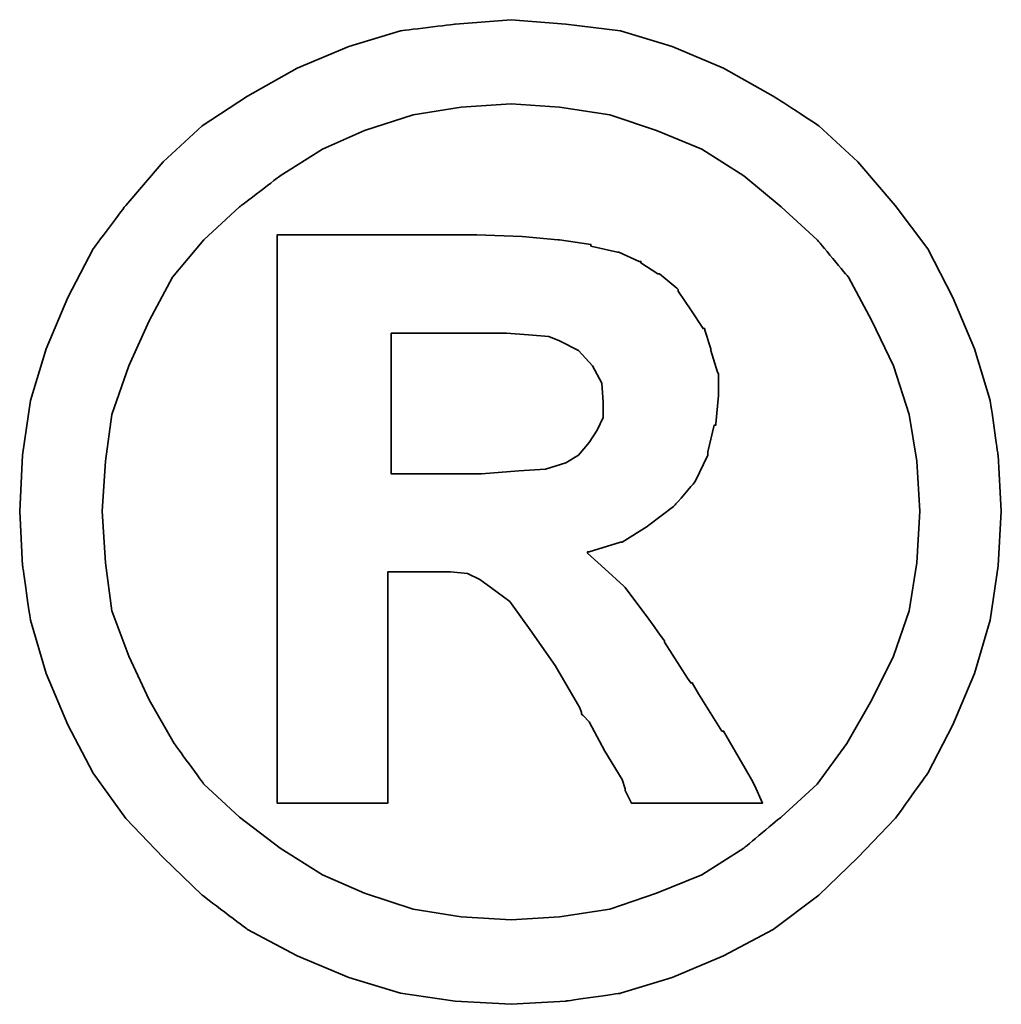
# Model space of a CAD drawing. Header units: millimetres. Extents: x 760 to 1019, y 225 to 309.
# Tile 52 of 56: x 967.086 to 967.733, y 249.355 to 250.004. Entities that reach past the tile are written whole.
import ezdxf

# ---------------------------------------------------------------- set-up
doc = ezdxf.new("R2010")
doc.units = ezdxf.units.MM
doc.header["$LTSCALE"] = 0.15
doc.layers.add('DIM', color=4, linetype='CONTINUOUS')
doc.layers.add('layer 1', color=7, linetype='CONTINUOUS')

# ---------------------------------------------------------------- blocks, each defined once
blk = doc.blocks.new('TBI MOTION logo(完整正式版)')
at = {"layer": 'layer 1', "color": 22, "lineweight": 35}
for points, knots in [([(81.20634, 4.98624), (81.20634, 4.98624), (81.18649, 5.32862), (81.18649, 5.32862), (81.18649, 5.32862), (81.18649, 5.32862), (81.13886, 5.66206), (81.13886, 5.66206), (81.13886, 5.66206), (81.13886, 5.66206), (81.04359, 5.97764), (81.04359, 5.97764), (81.04359, 5.97764), (81.04359, 5.97764), (80.91061, 6.29124), (80.91061, 6.29124), (80.91061, 6.29124), (80.91061, 6.29124), (80.75778, 6.58697), (80.75778, 6.58697), (80.75778, 6.58697), (80.75778, 6.58697), (80.5593, 6.85294), (80.5593, 6.85294), (80.5593, 6.85294), (80.5593, 6.85294), (80.33105, 7.1189), (80.33105, 7.1189), (80.33105, 7.1189), (80.33105, 7.1189), (80.09287, 7.33921), (80.09287, 7.33921), (80.09287, 7.33921), (80.09287, 7.33921), (79.815, 7.51982), (79.815, 7.51982), (79.815, 7.51982), (79.815, 7.51982), (79.51133, 7.69051), (79.51133, 7.69051), (79.51133, 7.69051), (79.51133, 7.69051), (79.19773, 7.8235), (79.19773, 7.8235), (79.19773, 7.8235), (79.19773, 7.8235), (78.88215, 7.91877), (78.88215, 7.91877), (78.88215, 7.91877), (78.88215, 7.91877), (78.54871, 7.95846), (78.54871, 7.95846), (78.54871, 7.95846), (78.54871, 7.95846), (78.21526, 7.98625), (78.21526, 7.98625), (78.21526, 7.98625), (78.21526, 7.98625), (77.87388, 7.95846), (77.87388, 7.95846), (77.87388, 7.95846), (77.87388, 7.95846), (77.54044, 7.91877), (77.54044, 7.91877), (77.54044, 7.91877), (77.54044, 7.91877), (77.22485, 7.8235), (77.22485, 7.8235), (77.22485, 7.8235), (77.22485, 7.8235), (76.91027, 7.69051), (76.91027, 7.69051), (76.91027, 7.69051), (76.91027, 7.69051), (76.6056, 7.51982), (76.6056, 7.51982), (76.6056, 7.51982), (76.6056, 7.51982), (76.32972, 7.33921), (76.32972, 7.33921), (76.32972, 7.33921), (76.32972, 7.33921), (76.09154, 7.1189), (76.09154, 7.1189), (76.09154, 7.1189), (76.09154, 7.1189), (75.86329, 6.85294), (75.86329, 6.85294), (75.86329, 6.85294), (75.86329, 6.85294), (75.66382, 6.58697), (75.66382, 6.58697), (75.66382, 6.58697), (75.66382, 6.58697), (75.51099, 6.29124), (75.51099, 6.29124), (75.51099, 6.29124), (75.51099, 6.29124), (75.37702, 5.97764), (75.37702, 5.97764), (75.37702, 5.97764), (75.37702, 5.97764), (75.28175, 5.66206), (75.28175, 5.66206), (75.28175, 5.66206), (75.28175, 5.66206), (75.23411, 5.32862), (75.23411, 5.32862), (75.23411, 5.32862), (75.23411, 5.32862), (75.21625, 4.98624), (75.21625, 4.98624), (75.21625, 4.98624), (75.21625, 4.98624), (75.23411, 4.6528), (75.23411, 4.6528), (75.23411, 4.6528), (75.23411, 4.6528), (75.28175, 4.32035), (75.28175, 4.32035), (75.28175, 4.32035), (75.28175, 4.32035), (75.37702, 3.99583), (75.37702, 3.99583), (75.37702, 3.99583), (75.37702, 3.99583), (75.51099, 3.68224), (75.51099, 3.68224), (75.51099, 3.68224), (75.51099, 3.68224), (75.66382, 3.38749), (75.66382, 3.38749), (75.66382, 3.38749), (75.66382, 3.38749), (75.86329, 3.10963), (75.86329, 3.10963), (75.86329, 3.10963), (75.86329, 3.10963), (76.09154, 2.87145), (76.09154, 2.87145), (76.09154, 2.87145), (76.09154, 2.87145), (76.32972, 2.6432), (76.32972, 2.6432), (76.32972, 2.6432), (76.32972, 2.6432), (76.6056, 2.43381), (76.6056, 2.43381), (76.6056, 2.43381), (76.6056, 2.43381), (76.91027, 2.27205), (76.91027, 2.27205), (76.91027, 2.27205), (76.91027, 2.27205), (77.22485, 2.13906), (77.22485, 2.13906), (77.22485, 2.13906), (77.22485, 2.13906), (77.54044, 2.0438), (77.54044, 2.0438), (77.54044, 2.0438), (77.54044, 2.0438), (77.87388, 1.99616), (77.87388, 1.99616), (77.87388, 1.99616), (77.87388, 1.99616), (78.21526, 1.97631), (78.21526, 1.97631), (78.21526, 1.97631), (78.21526, 1.97631), (78.54871, 1.99616), (78.54871, 1.99616), (78.54871, 1.99616), (78.54871, 1.99616), (78.88215, 2.0438), (78.88215, 2.0438), (78.88215, 2.0438), (78.88215, 2.0438), (79.19773, 2.13906), (79.19773, 2.13906), (79.19773, 2.13906), (79.19773, 2.13906), (79.51133, 2.27205), (79.51133, 2.27205), (79.51133, 2.27205), (79.51133, 2.27205), (79.815, 2.43381), (79.815, 2.43381), (79.815, 2.43381), (79.815, 2.43381), (80.09287, 2.6432), (80.09287, 2.6432), (80.09287, 2.6432), (80.09287, 2.6432), (80.33105, 2.87145), (80.33105, 2.87145), (80.33105, 2.87145), (80.33105, 2.87145), (80.5593, 3.10963), (80.5593, 3.10963), (80.5593, 3.10963), (80.5593, 3.10963), (80.75778, 3.38749), (80.75778, 3.38749), (80.75778, 3.38749), (80.75778, 3.38749), (80.91061, 3.68224), (80.91061, 3.68224), (80.91061, 3.68224), (80.91061, 3.68224), (81.04359, 3.99583), (81.04359, 3.99583), (81.04359, 3.99583), (81.04359, 3.99583), (81.13886, 4.32035), (81.13886, 4.32035), (81.13886, 4.32035), (81.13886, 4.32035), (81.18649, 4.6528), (81.18649, 4.6528), (81.18649, 4.6528), (81.18649, 4.6528), (81.20634, 4.98624), (81.20634, 4.98624)], [0, 0, 0, 0, 0.0178571, 0.0178571, 0.0178571, 0.0178572, 0.0357143, 0.0357143, 0.0357143, 0.0357143, 0.0535714, 0.0535714, 0.0535714, 0.0535714, 0.0714286, 0.0714286, 0.0714286, 0.0714286, 0.0892857, 0.0892857, 0.0892857, 0.0892857, 0.1071429, 0.1071429, 0.1071429, 0.1071429, 0.125, 0.125, 0.125, 0.125, 0.1428571, 0.1428571, 0.1428571, 0.1428572, 0.1607143, 0.1607143, 0.1607143, 0.1607143, 0.1785714, 0.1785714, 0.1785714, 0.1785714, 0.1964286, 0.1964286, 0.1964286, 0.1964286, 0.2142857, 0.2142857, 0.2142857, 0.2142857, 0.2321429, 0.2321429, 0.2321429, 0.2321429, 0.25, 0.25, 0.25, 0.25, 0.2678571, 0.2678571, 0.2678571, 0.2678572, 0.2857143, 0.2857143, 0.2857143, 0.2857143, 0.3035714, 0.3035714, 0.3035714, 0.3035714, 0.3214286, 0.3214286, 0.3214286, 0.3214286, 0.3392857, 0.3392857, 0.3392857, 0.3392857, 0.3571429, 0.3571429, 0.3571429, 0.3571429, 0.375, 0.375, 0.375, 0.375, 0.3928571, 0.3928571, 0.3928571, 0.3928572, 0.4107143, 0.4107143, 0.4107143, 0.4107143, 0.4285714, 0.4285714, 0.4285714, 0.4285714, 0.4464286, 0.4464286, 0.4464286, 0.4464286, 0.4642857, 0.4642857, 0.4642857, 0.4642857, 0.4821429, 0.4821429, 0.4821429, 0.4821429, 0.5, 0.5, 0.5, 0.5, 0.5178571, 0.5178571, 0.5178571, 0.5178572, 0.5357143, 0.5357143, 0.5357143, 0.5357143, 0.5535714, 0.5535714, 0.5535714, 0.5535714, 0.5714286, 0.5714286, 0.5714286, 0.5714286, 0.5892857, 0.5892857, 0.5892857, 0.5892857, 0.6071429, 0.6071429, 0.6071429, 0.6071429, 0.625, 0.625, 0.625, 0.625, 0.6428571, 0.6428571, 0.6428571, 0.6428572, 0.6607143, 0.6607143, 0.6607143, 0.6607143, 0.6785714, 0.6785714, 0.6785714, 0.6785714, 0.6964286, 0.6964286, 0.6964286, 0.6964286, 0.7142857, 0.7142857, 0.7142857, 0.7142857, 0.7321429, 0.7321429, 0.7321429, 0.7321429, 0.75, 0.75, 0.75, 0.75, 0.7678571, 0.7678571, 0.7678571, 0.7678572, 0.7857143, 0.7857143, 0.7857143, 0.7857143, 0.8035714, 0.8035714, 0.8035714, 0.8035714, 0.8214286, 0.8214286, 0.8214286, 0.8214286, 0.8392857, 0.8392857, 0.8392857, 0.8392857, 0.8571429, 0.8571429, 0.8571429, 0.8571429, 0.875, 0.875, 0.875, 0.875, 0.8928571, 0.8928571, 0.8928571, 0.8928572, 0.9107143, 0.9107143, 0.9107143, 0.9107143, 0.9285714, 0.9285714, 0.9285714, 0.9285714, 0.9464286, 0.9464286, 0.9464286, 0.9464286, 0.9642857, 0.9642857, 0.9642857, 0.9642857, 0.9821429, 0.9821429, 0.9821429, 0.9821429, 1, 1, 1, 1]), ([(80.71014, 4.98624), (80.71014, 4.98624), (80.69129, 5.29091), (80.69129, 5.29091), (80.69129, 5.29091), (80.69129, 5.29091), (80.64464, 5.57672), (80.64464, 5.57672), (80.64464, 5.57672), (80.64464, 5.57672), (80.54937, 5.87245), (80.54937, 5.87245), (80.54937, 5.87245), (80.54937, 5.87245), (80.41639, 6.14833), (80.41639, 6.14833), (80.41639, 6.14833), (80.41639, 6.14833), (80.27349, 6.41429), (80.27349, 6.41429), (80.27349, 6.41429), (80.27349, 6.41429), (80.08295, 6.64255), (80.08295, 6.64255), (80.08295, 6.64255), (80.08295, 6.64255), (79.86264, 6.84301), (79.86264, 6.84301), (79.86264, 6.84301), (79.86264, 6.84301), (79.63439, 7.03355), (79.63439, 7.03355), (79.63439, 7.03355), (79.63439, 7.03355), (79.37835, 7.1963), (79.37835, 7.1963), (79.37835, 7.1963), (79.37835, 7.1963), (79.10246, 7.30944), (79.10246, 7.30944), (79.10246, 7.30944), (79.10246, 7.30944), (78.81665, 7.40471), (78.81665, 7.40471), (78.81665, 7.40471), (78.81665, 7.40471), (78.511, 7.45234), (78.511, 7.45234), (78.511, 7.45234), (78.511, 7.45234), (78.21526, 7.47219), (78.21526, 7.47219), (78.21526, 7.47219), (78.21526, 7.47219), (77.9106, 7.45234), (77.9106, 7.45234), (77.9106, 7.45234), (77.9106, 7.45234), (77.61685, 7.40471), (77.61685, 7.40471), (77.61685, 7.40471), (77.61685, 7.40471), (77.32012, 7.30944), (77.32012, 7.30944), (77.32012, 7.30944), (77.32012, 7.30944), (77.06309, 7.1963), (77.06309, 7.1963), (77.06309, 7.1963), (77.06309, 7.1963), (76.80606, 7.03355), (76.80606, 7.03355), (76.80606, 7.03355), (76.80606, 7.03355), (76.55797, 6.84301), (76.55797, 6.84301), (76.55797, 6.84301), (76.55797, 6.84301), (76.34063, 6.64255), (76.34063, 6.64255), (76.34063, 6.64255), (76.34063, 6.64255), (76.1491, 6.41429), (76.1491, 6.41429), (76.1491, 6.41429), (76.1491, 6.41429), (76.0062, 6.14833), (76.0062, 6.14833), (76.0062, 6.14833), (76.0062, 6.14833), (75.88314, 5.87245), (75.88314, 5.87245), (75.88314, 5.87245), (75.88314, 5.87245), (75.77794, 5.57672), (75.77794, 5.57672), (75.77794, 5.57672), (75.77794, 5.57672), (75.73924, 5.29091), (75.73924, 5.29091), (75.73924, 5.29091), (75.73924, 5.29091), (75.72039, 4.98624), (75.72039, 4.98624), (75.72039, 4.98624), (75.72039, 4.98624), (75.73924, 4.67165), (75.73924, 4.67165), (75.73924, 4.67165), (75.73924, 4.67165), (75.77794, 4.37791), (75.77794, 4.37791), (75.77794, 4.37791), (75.77794, 4.37791), (75.88314, 4.10102), (75.88314, 4.10102), (75.88314, 4.10102), (75.88314, 4.10102), (76.0062, 3.83407), (76.0062, 3.83407), (76.0062, 3.83407), (76.0062, 3.83407), (76.15902, 3.56811), (76.15902, 3.56811), (76.15902, 3.56811), (76.15902, 3.56811), (76.34063, 3.32001), (76.34063, 3.32001), (76.34063, 3.32001), (76.34063, 3.32001), (76.55797, 3.11955), (76.55797, 3.11955), (76.55797, 3.11955), (76.55797, 3.11955), (76.80606, 2.92901), (76.80606, 2.92901), (76.80606, 2.92901), (76.80606, 2.92901), (77.06309, 2.76725), (77.06309, 2.76725), (77.06309, 2.76725), (77.06309, 2.76725), (77.32012, 2.65412), (77.32012, 2.65412), (77.32012, 2.65412), (77.32012, 2.65412), (77.61685, 2.55786), (77.61685, 2.55786), (77.61685, 2.55786), (77.61685, 2.55786), (77.9106, 2.51022), (77.9106, 2.51022), (77.9106, 2.51022), (77.9106, 2.51022), (78.21526, 2.49137), (78.21526, 2.49137), (78.21526, 2.49137), (78.21526, 2.49137), (78.511, 2.51022), (78.511, 2.51022), (78.511, 2.51022), (78.511, 2.51022), (78.81665, 2.55786), (78.81665, 2.55786), (78.81665, 2.55786), (78.81665, 2.55786), (79.10246, 2.65412), (79.10246, 2.65412), (79.10246, 2.65412), (79.10246, 2.65412), (79.37835, 2.76725), (79.37835, 2.76725), (79.37835, 2.76725), (79.37835, 2.76725), (79.63439, 2.92901), (79.63439, 2.92901), (79.63439, 2.92901), (79.63439, 2.92901), (79.86264, 3.11955), (79.86264, 3.11955), (79.86264, 3.11955), (79.86264, 3.11955), (80.08295, 3.32001), (80.08295, 3.32001), (80.08295, 3.32001), (80.08295, 3.32001), (80.26356, 3.56811), (80.26356, 3.56811), (80.26356, 3.56811), (80.26356, 3.56811), (80.41639, 3.83407), (80.41639, 3.83407), (80.41639, 3.83407), (80.41639, 3.83407), (80.54937, 4.10102), (80.54937, 4.10102), (80.54937, 4.10102), (80.54937, 4.10102), (80.64464, 4.37791), (80.64464, 4.37791), (80.64464, 4.37791), (80.64464, 4.37791), (80.69129, 4.67165), (80.69129, 4.67165), (80.69129, 4.67165), (80.69129, 4.67165), (80.71014, 4.98624), (80.71014, 4.98624)], [0, 0, 0, 0, 0.0192308, 0.0192308, 0.0192308, 0.0192308, 0.0384615, 0.0384615, 0.0384615, 0.0384615, 0.0576923, 0.0576923, 0.0576923, 0.0576923, 0.0769231, 0.0769231, 0.0769231, 0.0769231, 0.0961538, 0.0961538, 0.0961538, 0.0961539, 0.1153846, 0.1153846, 0.1153846, 0.1153846, 0.1346154, 0.1346154, 0.1346154, 0.1346154, 0.1538462, 0.1538462, 0.1538462, 0.1538462, 0.1730769, 0.1730769, 0.1730769, 0.1730769, 0.1923077, 0.1923077, 0.1923077, 0.1923077, 0.2115385, 0.2115385, 0.2115385, 0.2115385, 0.2307692, 0.2307692, 0.2307692, 0.2307692, 0.25, 0.25, 0.25, 0.25, 0.2692308, 0.2692308, 0.2692308, 0.2692308, 0.2884615, 0.2884615, 0.2884615, 0.2884615, 0.3076923, 0.3076923, 0.3076923, 0.3076923, 0.3269231, 0.3269231, 0.3269231, 0.3269231, 0.3461538, 0.3461538, 0.3461538, 0.3461539, 0.3653846, 0.3653846, 0.3653846, 0.3653846, 0.3846154, 0.3846154, 0.3846154, 0.3846154, 0.4038462, 0.4038462, 0.4038462, 0.4038462, 0.4230769, 0.4230769, 0.4230769, 0.4230769, 0.4423077, 0.4423077, 0.4423077, 0.4423077, 0.4615385, 0.4615385, 0.4615385, 0.4615385, 0.4807692, 0.4807692, 0.4807692, 0.4807692, 0.5, 0.5, 0.5, 0.5, 0.5192308, 0.5192308, 0.5192308, 0.5192308, 0.5384615, 0.5384615, 0.5384615, 0.5384615, 0.5576923, 0.5576923, 0.5576923, 0.5576923, 0.5769231, 0.5769231, 0.5769231, 0.5769231, 0.5961538, 0.5961538, 0.5961538, 0.5961539, 0.6153846, 0.6153846, 0.6153846, 0.6153846, 0.6346154, 0.6346154, 0.6346154, 0.6346154, 0.6538462, 0.6538462, 0.6538462, 0.6538462, 0.6730769, 0.6730769, 0.6730769, 0.6730769, 0.6923077, 0.6923077, 0.6923077, 0.6923077, 0.7115385, 0.7115385, 0.7115385, 0.7115385, 0.7307692, 0.7307692, 0.7307692, 0.7307692, 0.75, 0.75, 0.75, 0.75, 0.7692308, 0.7692308, 0.7692308, 0.7692308, 0.7884615, 0.7884615, 0.7884615, 0.7884615, 0.8076923, 0.8076923, 0.8076923, 0.8076923, 0.8269231, 0.8269231, 0.8269231, 0.8269231, 0.8461538, 0.8461538, 0.8461538, 0.8461539, 0.8653846, 0.8653846, 0.8653846, 0.8653846, 0.8846154, 0.8846154, 0.8846154, 0.8846154, 0.9038462, 0.9038462, 0.9038462, 0.9038462, 0.9230769, 0.9230769, 0.9230769, 0.9230769, 0.9423077, 0.9423077, 0.9423077, 0.9423077, 0.9615385, 0.9615385, 0.9615385, 0.9615385, 0.9807692, 0.9807692, 0.9807692, 0.9807692, 1, 1, 1, 1]), ([(76.78721, 3.2823), (76.78721, 3.2823), (76.78721, 3.32001), (76.78721, 3.32001), (76.78721, 3.32001), (76.78721, 3.32001), (76.78721, 3.42422), (76.78721, 3.42422), (76.78721, 3.42422), (76.78721, 3.42422), (76.78721, 3.59689), (76.78721, 3.59689), (76.78721, 3.59689), (76.78721, 3.59689), (76.78721, 3.80529), (76.78721, 3.80529), (76.78721, 3.80529), (76.78721, 3.80529), (76.78721, 4.0524), (76.78721, 4.0524), (76.78721, 4.0524), (76.78721, 4.0524), (76.78721, 4.32035), (76.78721, 4.32035), (76.78721, 4.32035), (76.78721, 4.32035), (76.78721, 4.92868), (76.78721, 4.92868), (76.78721, 4.92868), (76.78721, 4.92868), (76.78721, 5.53801), (76.78721, 5.53801), (76.78721, 5.53801), (76.78721, 5.53801), (76.78721, 5.82482), (76.78721, 5.82482), (76.78721, 5.82482), (76.78721, 5.82482), (76.78721, 6.07291), (76.78721, 6.07291), (76.78721, 6.07291), (76.78721, 6.07291), (76.78721, 6.30017), (76.78721, 6.30017), (76.78721, 6.30017), (76.78721, 6.30017), (76.78721, 6.45399), (76.78721, 6.45399), (76.78721, 6.45399), (76.78721, 6.45399), (76.78721, 6.5572), (76.78721, 6.5572), (76.78721, 6.5572), (76.78721, 6.5572), (76.78721, 6.59689), (76.78721, 6.59689), (76.78721, 6.59689), (76.78721, 6.59689), (76.78721, 6.67232), (76.78721, 6.67232), (76.78721, 6.67232), (76.78721, 6.67232), (76.8537, 6.67232), (76.8537, 6.67232), (76.8537, 6.67232), (76.8537, 6.67232), (76.87355, 6.67232), (76.87355, 6.67232), (76.87355, 6.67232), (76.87355, 6.67232), (76.91027, 6.67232), (76.91027, 6.67232), (76.91027, 6.67232), (76.91027, 6.67232), (77.04424, 6.67232), (77.04424, 6.67232), (77.04424, 6.67232), (77.04424, 6.67232), (77.22485, 6.67232), (77.22485, 6.67232), (77.22485, 6.67232), (77.22485, 6.67232), (77.43524, 6.67232), (77.43524, 6.67232), (77.43524, 6.67232), (77.43524, 6.67232), (77.65357, 6.67232), (77.65357, 6.67232), (77.65357, 6.67232), (77.65357, 6.67232), (77.82625, 6.67232), (77.82625, 6.67232), (77.82625, 6.67232), (77.82625, 6.67232), (77.94037, 6.67232), (77.94037, 6.67232), (77.94037, 6.67232), (77.94037, 6.67232), (77.97709, 6.67232), (77.97709, 6.67232), (77.97709, 6.67232), (77.97709, 6.67232), (77.99694, 6.67232), (77.99694, 6.67232), (77.99694, 6.67232), (77.99694, 6.67232), (78.00686, 6.67232), (78.00686, 6.67232), (78.00686, 6.67232), (78.00686, 6.67232), (78.28275, 6.6624), (78.28275, 6.6624), (78.28275, 6.6624), (78.28275, 6.6624), (78.50107, 6.64255), (78.50107, 6.64255), (78.50107, 6.64255), (78.50107, 6.64255), (78.511, 6.64255), (78.511, 6.64255), (78.511, 6.64255), (78.511, 6.64255), (78.70154, 6.61476), (78.70154, 6.61476), (78.70154, 6.61476), (78.70154, 6.61476), (78.70154, 6.60483), (78.70154, 6.60483), (78.70154, 6.60483), (78.70154, 6.60483), (78.86429, 6.56713), (78.86429, 6.56713), (78.86429, 6.56713), (78.86429, 6.56713), (78.87223, 6.56713), (78.87223, 6.56713), (78.87223, 6.56713), (78.87223, 6.56713), (78.99727, 6.51056), (78.99727, 6.51056), (78.99727, 6.51056), (78.99727, 6.51056), (79.00719, 6.51056), (79.00719, 6.51056), (79.00719, 6.51056), (79.00719, 6.51056), (79.00719, 6.50162), (79.00719, 6.50162), (79.00719, 6.50162), (79.00719, 6.50162), (79.1104, 6.43415), (79.1104, 6.43415), (79.1104, 6.43415), (79.1104, 6.43415), (79.12132, 6.43415), (79.12132, 6.43415), (79.12132, 6.43415), (79.12132, 6.43415), (79.22552, 6.34781), (79.22552, 6.34781), (79.22552, 6.34781), (79.22552, 6.34781), (79.23544, 6.33888), (79.23544, 6.33888), (79.23544, 6.33888), (79.23544, 6.33888), (79.23544, 6.32895), (79.23544, 6.32895), (79.23544, 6.32895), (79.23544, 6.32895), (79.31087, 6.21483), (79.31087, 6.21483), (79.31087, 6.21483), (79.31087, 6.21483), (79.38629, 6.1007), (79.38629, 6.1007), (79.38629, 6.1007), (79.38629, 6.1007), (79.3972, 6.1007), (79.3972, 6.1007), (79.3972, 6.1007), (79.3972, 6.1007), (79.3972, 6.09078), (79.3972, 6.09078), (79.3972, 6.09078), (79.3972, 6.09078), (79.43392, 5.97764), (79.43392, 5.97764), (79.43392, 5.97764), (79.43392, 5.97764), (79.43392, 5.96772), (79.43392, 5.96772), (79.43392, 5.96772), (79.43392, 5.96772), (79.47362, 5.83474), (79.47362, 5.83474), (79.47362, 5.83474), (79.47362, 5.83474), (79.48156, 5.82482), (79.48156, 5.82482), (79.48156, 5.82482), (79.48156, 5.82482), (79.48156, 5.69977), (79.48156, 5.69977), (79.48156, 5.69977), (79.48156, 5.69977), (79.48156, 5.69183), (79.48156, 5.69183), (79.48156, 5.69183), (79.48156, 5.69183), (79.4637, 5.51915), (79.4637, 5.51915), (79.4637, 5.51915), (79.4637, 5.51915), (79.4637, 5.51122), (79.4637, 5.51122), (79.4637, 5.51122), (79.4637, 5.51122), (79.45377, 5.51122), (79.45377, 5.51122), (79.45377, 5.51122), (79.45377, 5.51122), (79.41507, 5.34847), (79.41507, 5.34847), (79.41507, 5.34847), (79.41507, 5.34847), (79.41507, 5.33854), (79.41507, 5.33854), (79.41507, 5.33854), (79.41507, 5.33854), (79.41507, 5.32862), (79.41507, 5.32862), (79.41507, 5.32862), (79.41507, 5.32862), (79.33865, 5.16785), (79.33865, 5.16785), (79.33865, 5.16785), (79.33865, 5.16785), (79.33071, 5.15693), (79.33071, 5.15693), (79.33071, 5.15693), (79.33071, 5.15693), (79.2156, 5.02495), (79.2156, 5.02495), (79.2156, 5.02495), (79.2156, 5.02495), (79.20567, 5.01502), (79.20567, 5.01502), (79.20567, 5.01502), (79.20567, 5.01502), (79.05483, 4.89991), (79.05483, 4.89991), (79.05483, 4.89991), (79.05483, 4.89991), (79.04491, 4.89197), (79.04491, 4.89197), (79.04491, 4.89197), (79.04491, 4.89197), (78.89208, 4.7967), (78.89208, 4.7967), (78.89208, 4.7967), (78.89208, 4.7967), (78.88215, 4.7967), (78.88215, 4.7967), (78.88215, 4.7967), (78.88215, 4.7967), (78.69161, 4.73913), (78.69161, 4.73913), (78.69161, 4.73913), (78.69161, 4.73913), (78.68169, 4.73913), (78.68169, 4.73913), (78.68169, 4.73913), (78.68169, 4.73913), (78.68169, 4.72921), (78.68169, 4.72921), (78.68169, 4.72921), (78.68169, 4.72921), (78.78688, 4.63394), (78.78688, 4.63394), (78.78688, 4.63394), (78.78688, 4.63394), (78.902, 4.52875), (78.902, 4.52875), (78.902, 4.52875), (78.902, 4.52875), (78.91093, 4.52081), (78.91093, 4.52081), (78.91093, 4.52081), (78.91093, 4.52081), (79.02506, 4.36798), (79.02506, 4.36798), (79.02506, 4.36798), (79.02506, 4.36798), (79.1501, 4.1953), (79.1501, 4.1953), (79.1501, 4.1953), (79.1501, 4.1953), (79.1501, 4.18736), (79.1501, 4.18736), (79.1501, 4.18736), (79.1501, 4.18736), (79.29201, 3.96705), (79.29201, 3.96705), (79.29201, 3.96705), (79.29201, 3.96705), (79.31087, 3.93828), (79.31087, 3.93828), (79.31087, 3.93828), (79.31087, 3.93828), (79.32079, 3.93828), (79.32079, 3.93828), (79.32079, 3.93828), (79.32079, 3.93828), (79.3585, 3.87178), (79.3585, 3.87178), (79.3585, 3.87178), (79.3585, 3.87178), (79.50141, 3.64353), (79.50141, 3.64353), (79.50141, 3.64353), (79.50141, 3.64353), (79.51133, 3.64353), (79.51133, 3.64353), (79.51133, 3.64353), (79.51133, 3.64353), (79.64431, 3.41528), (79.64431, 3.41528), (79.64431, 3.41528), (79.64431, 3.41528), (79.68202, 3.3478), (79.68202, 3.3478), (79.68202, 3.3478), (79.68202, 3.3478), (79.70187, 3.31009), (79.70187, 3.31009), (79.70187, 3.31009), (79.70187, 3.31009), (79.7495, 3.2049), (79.7495, 3.2049), (79.7495, 3.2049), (79.7495, 3.2049), (79.64431, 3.2049), (79.64431, 3.2049), (79.64431, 3.2049), (79.64431, 3.2049), (79.62546, 3.2049), (79.62546, 3.2049), (79.62546, 3.2049), (79.62546, 3.2049), (79.53912, 3.2049), (79.53912, 3.2049), (79.53912, 3.2049), (79.53912, 3.2049), (79.31087, 3.2049), (79.31087, 3.2049), (79.31087, 3.2049), (79.31087, 3.2049), (79.08262, 3.2049), (79.08262, 3.2049), (79.08262, 3.2049), (79.08262, 3.2049), (79.00719, 3.2049), (79.00719, 3.2049), (79.00719, 3.2049), (79.00719, 3.2049), (78.98735, 3.2049), (78.98735, 3.2049), (78.98735, 3.2049), (78.98735, 3.2049), (78.94964, 3.2049), (78.94964, 3.2049), (78.94964, 3.2049), (78.94964, 3.2049), (78.92979, 3.24459), (78.92979, 3.24459), (78.92979, 3.24459), (78.92979, 3.24459), (78.91093, 3.2823), (78.91093, 3.2823), (78.91093, 3.2823), (78.91093, 3.2823), (78.91093, 3.29223), (78.91093, 3.29223), (78.91093, 3.29223), (78.91093, 3.29223), (78.89208, 3.3478), (78.89208, 3.3478), (78.89208, 3.3478), (78.89208, 3.3478), (78.78688, 3.52048), (78.78688, 3.52048), (78.78688, 3.52048), (78.78688, 3.52048), (78.69161, 3.7001), (78.69161, 3.7001), (78.69161, 3.7001), (78.69161, 3.7001), (78.6539, 3.7388), (78.6539, 3.7388), (78.6539, 3.7388), (78.6539, 3.7388), (78.64398, 3.74873), (78.64398, 3.74873), (78.64398, 3.74873), (78.64398, 3.74873), (78.64398, 3.75766), (78.64398, 3.75766), (78.64398, 3.75766), (78.64398, 3.75766), (78.63405, 3.78644), (78.63405, 3.78644), (78.63405, 3.78644), (78.63405, 3.78644), (78.48321, 4.04347), (78.48321, 4.04347), (78.48321, 4.04347), (78.48321, 4.04347), (78.33038, 4.2618), (78.33038, 4.2618), (78.33038, 4.2618), (78.33038, 4.2618), (78.20732, 4.43447), (78.20732, 4.43447), (78.20732, 4.43447), (78.20732, 4.43447), (78.09221, 4.52081), (78.09221, 4.52081), (78.09221, 4.52081), (78.09221, 4.52081), (78.02472, 4.56845), (78.02472, 4.56845), (78.02472, 4.56845), (78.02472, 4.56845), (77.9493, 4.60616), (77.9493, 4.60616), (77.9493, 4.60616), (77.9493, 4.60616), (77.8451, 4.61608), (77.8451, 4.61608), (77.8451, 4.61608), (77.8451, 4.61608), (77.71113, 4.61608), (77.71113, 4.61608), (77.71113, 4.61608), (77.71113, 4.61608), (77.69128, 4.61608), (77.69128, 4.61608), (77.69128, 4.61608), (77.69128, 4.61608), (77.67342, 4.61608), (77.67342, 4.61608), (77.67342, 4.61608), (77.67342, 4.61608), (77.5583, 4.61608), (77.5583, 4.61608), (77.5583, 4.61608), (77.5583, 4.61608), (77.46303, 4.61608), (77.46303, 4.61608), (77.46303, 4.61608), (77.46303, 4.61608), (77.46303, 4.54761), (77.46303, 4.54761), (77.46303, 4.54761), (77.46303, 4.54761), (77.46303, 4.47318), (77.46303, 4.47318), (77.46303, 4.47318), (77.46303, 4.47318), (77.46303, 4.24294), (77.46303, 4.24294), (77.46303, 4.24294), (77.46303, 4.24294), (77.46303, 3.99583), (77.46303, 3.99583), (77.46303, 3.99583), (77.46303, 3.99583), (77.46303, 3.72888), (77.46303, 3.72888), (77.46303, 3.72888), (77.46303, 3.72888), (77.46303, 3.51055), (77.46303, 3.51055), (77.46303, 3.51055), (77.46303, 3.51055), (77.46303, 3.42422), (77.46303, 3.42422), (77.46303, 3.42422), (77.46303, 3.42422), (77.46303, 3.35773), (77.46303, 3.35773), (77.46303, 3.35773), (77.46303, 3.35773), (77.46303, 3.30017), (77.46303, 3.30017), (77.46303, 3.30017), (77.46303, 3.30017), (77.46303, 3.2823), (77.46303, 3.2823), (77.46303, 3.2823), (77.46303, 3.2823), (77.46303, 3.2049), (77.46303, 3.2049), (77.46303, 3.2049), (77.46303, 3.2049), (77.39753, 3.2049), (77.39753, 3.2049), (77.39753, 3.2049), (77.39753, 3.2049), (77.37768, 3.2049), (77.37768, 3.2049), (77.37768, 3.2049), (77.37768, 3.2049), (77.32012, 3.2049), (77.32012, 3.2049), (77.32012, 3.2049), (77.32012, 3.2049), (77.12165, 3.2049), (77.12165, 3.2049), (77.12165, 3.2049), (77.12165, 3.2049), (76.94897, 3.2049), (76.94897, 3.2049), (76.94897, 3.2049), (76.94897, 3.2049), (76.8924, 3.2049), (76.8924, 3.2049), (76.8924, 3.2049), (76.8924, 3.2049), (76.8537, 3.2049), (76.8537, 3.2049), (76.8537, 3.2049), (76.8537, 3.2049), (76.78721, 3.2049), (76.78721, 3.2049), (76.78721, 3.2049), (76.78721, 3.2049), (76.78721, 3.2823), (76.78721, 3.2823)], [0, 0, 0, 0, 0.0074074, 0.0074074, 0.0074074, 0.0074074, 0.0148148, 0.0148148, 0.0148148, 0.0148148, 0.0222222, 0.0222222, 0.0222222, 0.0222222, 0.0296296, 0.0296296, 0.0296296, 0.0296296, 0.037037, 0.037037, 0.037037, 0.037037, 0.0444444, 0.0444444, 0.0444444, 0.0444445, 0.0518519, 0.0518519, 0.0518519, 0.0518519, 0.0592593, 0.0592593, 0.0592593, 0.0592593, 0.0666667, 0.0666667, 0.0666667, 0.0666667, 0.0740741, 0.0740741, 0.0740741, 0.0740741, 0.0814815, 0.0814815, 0.0814815, 0.0814815, 0.0888889, 0.0888889, 0.0888889, 0.0888889, 0.0962963, 0.0962963, 0.0962963, 0.0962963, 0.1037037, 0.1037037, 0.1037037, 0.1037037, 0.1111111, 0.1111111, 0.1111111, 0.1111111, 0.1185185, 0.1185185, 0.1185185, 0.1185185, 0.1259259, 0.1259259, 0.1259259, 0.1259259, 0.1333333, 0.1333333, 0.1333333, 0.1333333, 0.1407407, 0.1407407, 0.1407407, 0.1407408, 0.1481481, 0.1481481, 0.1481481, 0.1481482, 0.1555556, 0.1555556, 0.1555556, 0.1555556, 0.162963, 0.162963, 0.162963, 0.162963, 0.1703704, 0.1703704, 0.1703704, 0.1703704, 0.1777778, 0.1777778, 0.1777778, 0.1777778, 0.1851852, 0.1851852, 0.1851852, 0.1851852, 0.1925926, 0.1925926, 0.1925926, 0.1925926, 0.2, 0.2, 0.2, 0.2, 0.2074074, 0.2074074, 0.2074074, 0.2074074, 0.2148148, 0.2148148, 0.2148148, 0.2148148, 0.2222222, 0.2222222, 0.2222222, 0.2222222, 0.2296296, 0.2296296, 0.2296296, 0.2296296, 0.237037, 0.237037, 0.237037, 0.237037, 0.2444444, 0.2444444, 0.2444444, 0.2444445, 0.2518519, 0.2518519, 0.2518519, 0.2518519, 0.2592593, 0.2592593, 0.2592593, 0.2592593, 0.2666667, 0.2666667, 0.2666667, 0.2666667, 0.2740741, 0.2740741, 0.2740741, 0.2740741, 0.2814815, 0.2814815, 0.2814815, 0.2814815, 0.2888889, 0.2888889, 0.2888889, 0.2888889, 0.2962963, 0.2962963, 0.2962963, 0.2962963, 0.3037037, 0.3037037, 0.3037037, 0.3037037, 0.3111111, 0.3111111, 0.3111111, 0.3111111, 0.3185185, 0.3185185, 0.3185185, 0.3185185, 0.3259259, 0.3259259, 0.3259259, 0.3259259, 0.3333333, 0.3333333, 0.3333333, 0.3333333, 0.3407407, 0.3407407, 0.3407407, 0.3407408, 0.3481481, 0.3481481, 0.3481481, 0.3481482, 0.3555556, 0.3555556, 0.3555556, 0.3555556, 0.362963, 0.362963, 0.362963, 0.362963, 0.3703704, 0.3703704, 0.3703704, 0.3703704, 0.3777778, 0.3777778, 0.3777778, 0.3777778, 0.3851852, 0.3851852, 0.3851852, 0.3851852, 0.3925926, 0.3925926, 0.3925926, 0.3925926, 0.4, 0.4, 0.4, 0.4, 0.4074074, 0.4074074, 0.4074074, 0.4074074, 0.4148148, 0.4148148, 0.4148148, 0.4148148, 0.4222222, 0.4222222, 0.4222222, 0.4222222, 0.4296296, 0.4296296, 0.4296296, 0.4296296, 0.437037, 0.437037, 0.437037, 0.437037, 0.4444444, 0.4444444, 0.4444444, 0.4444445, 0.4518519, 0.4518519, 0.4518519, 0.4518519, 0.4592593, 0.4592593, 0.4592593, 0.4592593, 0.4666667, 0.4666667, 0.4666667, 0.4666667, 0.4740741, 0.4740741, 0.4740741, 0.4740741, 0.4814815, 0.4814815, 0.4814815, 0.4814815, 0.4888889, 0.4888889, 0.4888889, 0.4888889, 0.4962963, 0.4962963, 0.4962963, 0.4962963, 0.5037037, 0.5037037, 0.5037037, 0.5037037, 0.5111111, 0.5111111, 0.5111111, 0.5111111, 0.5185185, 0.5185185, 0.5185185, 0.5185185, 0.5259259, 0.5259259, 0.5259259, 0.5259259, 0.5333333, 0.5333333, 0.5333333, 0.5333333, 0.5407407, 0.5407407, 0.5407407, 0.5407408, 0.5481481, 0.5481481, 0.5481481, 0.5481482, 0.5555556, 0.5555556, 0.5555556, 0.5555556, 0.562963, 0.562963, 0.562963, 0.562963, 0.5703704, 0.5703704, 0.5703704, 0.5703704, 0.5777778, 0.5777778, 0.5777778, 0.5777778, 0.5851852, 0.5851852, 0.5851852, 0.5851852, 0.5925926, 0.5925926, 0.5925926, 0.5925926, 0.6, 0.6, 0.6, 0.6, 0.6074074, 0.6074074, 0.6074074, 0.6074074, 0.6148148, 0.6148148, 0.6148148, 0.6148148, 0.6222222, 0.6222222, 0.6222222, 0.6222222, 0.6296296, 0.6296296, 0.6296296, 0.6296296, 0.637037, 0.637037, 0.637037, 0.637037, 0.6444444, 0.6444444, 0.6444444, 0.6444445, 0.6518519, 0.6518519, 0.6518519, 0.6518519, 0.6592593, 0.6592593, 0.6592593, 0.6592593, 0.6666667, 0.6666667, 0.6666667, 0.6666667, 0.6740741, 0.6740741, 0.6740741, 0.6740741, 0.6814815, 0.6814815, 0.6814815, 0.6814815, 0.6888889, 0.6888889, 0.6888889, 0.6888889, 0.6962963, 0.6962963, 0.6962963, 0.6962963, 0.7037037, 0.7037037, 0.7037037, 0.7037037, 0.7111111, 0.7111111, 0.7111111, 0.7111111, 0.7185185, 0.7185185, 0.7185185, 0.7185185, 0.7259259, 0.7259259, 0.7259259, 0.7259259, 0.7333333, 0.7333333, 0.7333333, 0.7333333, 0.7407407, 0.7407407, 0.7407407, 0.7407408, 0.7481481, 0.7481481, 0.7481481, 0.7481482, 0.7555556, 0.7555556, 0.7555556, 0.7555556, 0.762963, 0.762963, 0.762963, 0.762963, 0.7703704, 0.7703704, 0.7703704, 0.7703704, 0.7777778, 0.7777778, 0.7777778, 0.7777778, 0.7851852, 0.7851852, 0.7851852, 0.7851852, 0.7925926, 0.7925926, 0.7925926, 0.7925926, 0.8, 0.8, 0.8, 0.8, 0.8074074, 0.8074074, 0.8074074, 0.8074074, 0.8148148, 0.8148148, 0.8148148, 0.8148148, 0.8222222, 0.8222222, 0.8222222, 0.8222222, 0.8296296, 0.8296296, 0.8296296, 0.8296296, 0.837037, 0.837037, 0.837037, 0.837037, 0.8444444, 0.8444444, 0.8444444, 0.8444445, 0.8518519, 0.8518519, 0.8518519, 0.8518519, 0.8592593, 0.8592593, 0.8592593, 0.8592593, 0.8666667, 0.8666667, 0.8666667, 0.8666667, 0.8740741, 0.8740741, 0.8740741, 0.8740741, 0.8814815, 0.8814815, 0.8814815, 0.8814815, 0.8888889, 0.8888889, 0.8888889, 0.8888889, 0.8962963, 0.8962963, 0.8962963, 0.8962963, 0.9037037, 0.9037037, 0.9037037, 0.9037037, 0.9111111, 0.9111111, 0.9111111, 0.9111111, 0.9185185, 0.9185185, 0.9185185, 0.9185185, 0.9259259, 0.9259259, 0.9259259, 0.9259259, 0.9333333, 0.9333333, 0.9333333, 0.9333333, 0.9407407, 0.9407407, 0.9407407, 0.9407408, 0.9481481, 0.9481481, 0.9481481, 0.9481482, 0.9555556, 0.9555556, 0.9555556, 0.9555556, 0.962963, 0.962963, 0.962963, 0.962963, 0.9703704, 0.9703704, 0.9703704, 0.9703704, 0.9777778, 0.9777778, 0.9777778, 0.9777778, 0.9851852, 0.9851852, 0.9851852, 0.9851852, 0.9925926, 0.9925926, 0.9925926, 0.9925926, 1, 1, 1, 1]), ([(77.48288, 6.07291), (77.48288, 6.07291), (77.48288, 5.99551), (77.48288, 5.99551), (77.48288, 5.99551), (77.48288, 5.99551), (77.48288, 5.82482), (77.48288, 5.82482), (77.48288, 5.82482), (77.48288, 5.82482), (77.48288, 5.63328), (77.48288, 5.63328), (77.48288, 5.63328), (77.48288, 5.63328), (77.48288, 5.46358), (77.48288, 5.46358), (77.48288, 5.46358), (77.48288, 5.46358), (77.48288, 5.29091), (77.48288, 5.29091), (77.48288, 5.29091), (77.48288, 5.29091), (77.48288, 5.21449), (77.48288, 5.21449), (77.48288, 5.21449), (77.48288, 5.21449), (77.50074, 5.21449), (77.50074, 5.21449), (77.50074, 5.21449), (77.50074, 5.21449), (77.71113, 5.21449), (77.71113, 5.21449), (77.71113, 5.21449), (77.71113, 5.21449), (77.94037, 5.21449), (77.94037, 5.21449), (77.94037, 5.21449), (77.94037, 5.21449), (78.01579, 5.21449), (78.01579, 5.21449), (78.01579, 5.21449), (78.01579, 5.21449), (78.03465, 5.21449), (78.03465, 5.21449), (78.03465, 5.21449), (78.03465, 5.21449), (78.2629, 5.23335), (78.2629, 5.23335), (78.2629, 5.23335), (78.2629, 5.23335), (78.42565, 5.24327), (78.42565, 5.24327), (78.42565, 5.24327), (78.42565, 5.24327), (78.54871, 5.28098), (78.54871, 5.28098), (78.54871, 5.28098), (78.54871, 5.28098), (78.62611, 5.32862), (78.62611, 5.32862), (78.62611, 5.32862), (78.62611, 5.32862), (78.69161, 5.40503), (78.69161, 5.40503), (78.69161, 5.40503), (78.69161, 5.40503), (78.73925, 5.48145), (78.73925, 5.48145), (78.73925, 5.48145), (78.73925, 5.48145), (78.77696, 5.55885), (78.77696, 5.55885), (78.77696, 5.55885), (78.77696, 5.55885), (78.77696, 5.65214), (78.77696, 5.65214), (78.77696, 5.65214), (78.77696, 5.65214), (78.76902, 5.76726), (78.76902, 5.76726), (78.76902, 5.76726), (78.76902, 5.76726), (78.71146, 5.87245), (78.71146, 5.87245), (78.71146, 5.87245), (78.71146, 5.87245), (78.62611, 5.96772), (78.62611, 5.96772), (78.62611, 5.96772), (78.62611, 5.96772), (78.511, 6.02528), (78.511, 6.02528), (78.511, 6.02528), (78.511, 6.02528), (78.44451, 6.05306), (78.44451, 6.05306), (78.44451, 6.05306), (78.44451, 6.05306), (78.32046, 6.06299), (78.32046, 6.06299), (78.32046, 6.06299), (78.32046, 6.06299), (78.18748, 6.07291), (78.18748, 6.07291), (78.18748, 6.07291), (78.18748, 6.07291), (77.99694, 6.07291), (77.99694, 6.07291), (77.99694, 6.07291), (77.99694, 6.07291), (77.97709, 6.07291), (77.97709, 6.07291), (77.97709, 6.07291), (77.97709, 6.07291), (77.90167, 6.07291), (77.90167, 6.07291), (77.90167, 6.07291), (77.90167, 6.07291), (77.69128, 6.07291), (77.69128, 6.07291), (77.69128, 6.07291), (77.69128, 6.07291), (77.50074, 6.07291), (77.50074, 6.07291), (77.50074, 6.07291), (77.50074, 6.07291), (77.48288, 6.07291), (77.48288, 6.07291)], [0, 0, 0, 0, 0.03125, 0.03125, 0.03125, 0.03125, 0.0625, 0.0625, 0.0625, 0.0625, 0.09375, 0.09375, 0.09375, 0.09375, 0.125, 0.125, 0.125, 0.125, 0.15625, 0.15625, 0.15625, 0.15625, 0.1875, 0.1875, 0.1875, 0.1875, 0.21875, 0.21875, 0.21875, 0.21875, 0.25, 0.25, 0.25, 0.25, 0.28125, 0.28125, 0.28125, 0.28125, 0.3125, 0.3125, 0.3125, 0.3125, 0.34375, 0.34375, 0.34375, 0.34375, 0.375, 0.375, 0.375, 0.375, 0.40625, 0.40625, 0.40625, 0.40625, 0.4375, 0.4375, 0.4375, 0.4375, 0.46875, 0.46875, 0.46875, 0.46875, 0.5, 0.5, 0.5, 0.5, 0.53125, 0.53125, 0.53125, 0.53125, 0.5625, 0.5625, 0.5625, 0.5625, 0.59375, 0.59375, 0.59375, 0.59375, 0.625, 0.625, 0.625, 0.625, 0.65625, 0.65625, 0.65625, 0.65625, 0.6875, 0.6875, 0.6875, 0.6875, 0.71875, 0.71875, 0.71875, 0.71875, 0.75, 0.75, 0.75, 0.75, 0.78125, 0.78125, 0.78125, 0.78125, 0.8125, 0.8125, 0.8125, 0.8125, 0.84375, 0.84375, 0.84375, 0.84375, 0.875, 0.875, 0.875, 0.875, 0.90625, 0.90625, 0.90625, 0.90625, 0.9375, 0.9375, 0.9375, 0.9375, 0.96875, 0.96875, 0.96875, 0.96875, 1, 1, 1, 1])]:
    blk.add_open_spline(points, degree=3, knots=knots, dxfattribs=at)

msp = doc.modelspace()

# ---------------------------------------------------------------- block references
at = {"layer": 'DIM', "color": 0, "xscale": 0.1080406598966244, "yscale": 0.1080406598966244, "zscale": 0.1080406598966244}
msp.add_blockref('TBI MOTION logo(完整正式版)', (958.95936, 249.14137), dxfattribs=at)

doc.saveas('drawing.dxf')
